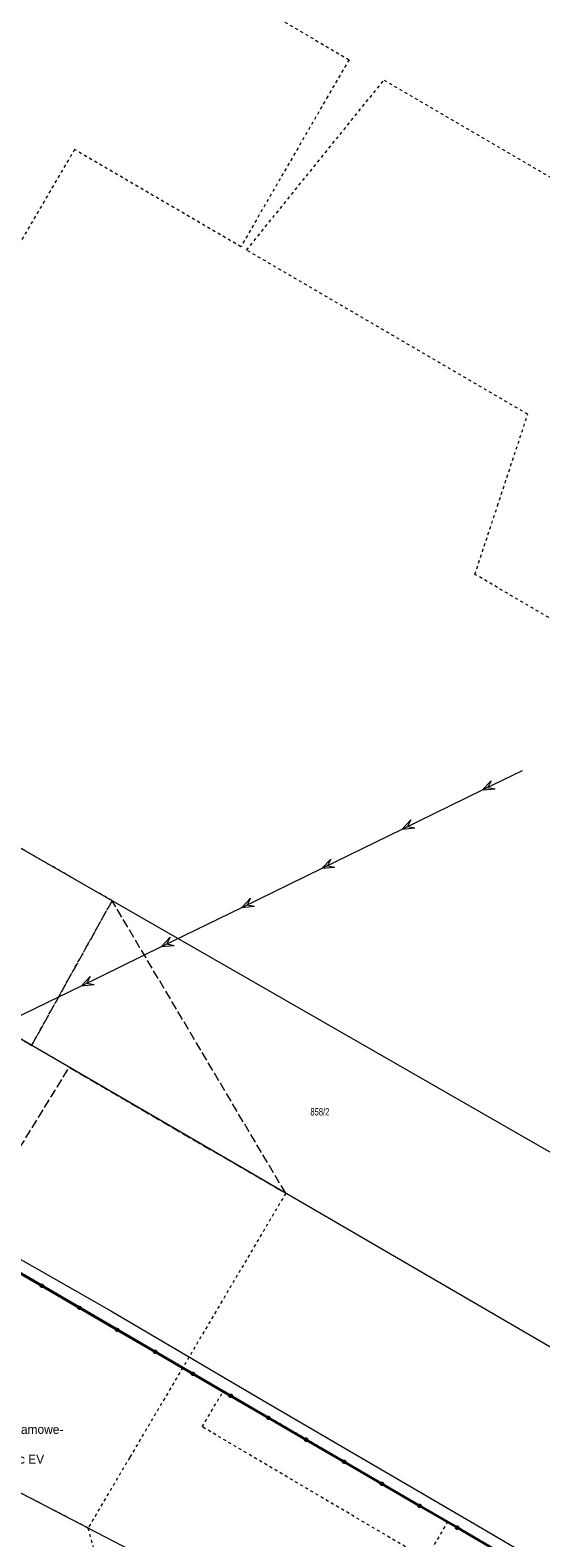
# Model space of a CAD drawing. Header units: millimetres. Extents: x 7509325 to 7510261, y 5702462 to 5703755.
# Tile 21 of 26: x 7509813 to 7509899, y 5702807 to 5703061. Entities that reach past the tile are written whole.
import ezdxf
from ezdxf import colors
from ezdxf.entities.mleader import LeaderData, LeaderLine
from ezdxf.enums import TextEntityAlignment as Align
from ezdxf.math import Vec2, Vec3

# ---------------------------------------------------------------- set-up
doc = ezdxf.new("R2010")
doc.units = ezdxf.units.MM
for name, pattern in [('4_SUEP_A', [0]), ('4_SUWP', [0]), ('GDE', [0]), ('GUK', [2, 1.5, -0.5]), ('GUZ', [1, 0.5, -0.5])]:
    doc.linetypes.add(name, pattern=pattern)
for name, color, linetype, lineweight in [('ANWIM_E_Urządzenia', 1, 'Continuous', 35), ('Dzialki', 7, 'GDE', 18), ('Numery_dzialek', 7, 'Continuous', 13), ('OTO_L_0', 7, 'Continuous', 35), ('SUEP_L_0', 1, '4_SUEP_A', 18), ('SUWP_L_0', 5, '4_SUWP', 18), ('Uzytki', 7, 'GUZ', 18)]:
    doc.layers.add(name, color=color, linetype=linetype, lineweight=lineweight)
doc.layers.add('Kontury', color=7, linetype='GUK', lineweight=18, true_color=0x008000)

msp = doc.modelspace()

# ---------------------------------------------------------------- linework, layer by layer
at = {"layer": 'Dzialki'}
for p, q in [((7509720.56, 5702975.58), (7510043.03, 5702790.43)), ((7509936.19, 5702818.72), (7509731.71, 5702937.72)), ((7509739.19, 5702894.19), (7509897.87, 5702801.7)), ((7509796.4, 5702822.78), (7509862.91, 5702788.31))]:
    msp.add_line(p, q, dxfattribs=at)
at = {"layer": 'Kontury'}
for p, q in [((7509813.71, 5702890), (7509772.68, 5702913.87)), ((7509827.24, 5702914.32), (7509813.71, 5702890)), ((7509856.41, 5702865.14), (7509827.24, 5702914.32)), ((7509802.27, 5702857.43), (7509820.04, 5702886.31)), ((7509820.04, 5702886.31), (7509856.41, 5702865.14))]:
    msp.add_line(p, q, dxfattribs=at)
at = {"layer": 'OTO_L_0'}
for p, q in [((7509809.07, 5702853.31), (7509815.42, 5702849.61)), ((7509815.42, 5702849.61), (7509821.77, 5702845.91)), ((7509821.77, 5702845.91), (7509828.11, 5702842.21)), ((7509828.11, 5702842.21), (7509834.46, 5702838.52)), ((7509834.46, 5702838.52), (7509840.81, 5702834.82)), ((7509840.81, 5702834.82), (7509847.16, 5702831.12)), ((7509847.16, 5702831.12), (7509853.51, 5702827.42)), ((7509853.51, 5702827.42), (7509859.86, 5702823.73)), ((7509859.86, 5702823.73), (7509866.21, 5702820.03)), ((7509866.21, 5702820.03), (7509872.56, 5702816.33)), ((7509872.56, 5702816.33), (7509878.9, 5702812.63)), ((7509878.9, 5702812.63), (7509885.25, 5702808.94)), ((7509885.25, 5702808.94), (7509891.6, 5702805.24))]:
    msp.add_line(p, q, dxfattribs=at)
for centre in [(7509815.42, 5702849.61), (7509821.77, 5702845.91), (7509828.11, 5702842.21), (7509834.46, 5702838.52), (7509840.81, 5702834.82), (7509847.16, 5702831.12), (7509853.51, 5702827.42), (7509859.86, 5702823.73), (7509866.21, 5702820.03), (7509872.56, 5702816.33), (7509878.9, 5702812.63), (7509885.25, 5702808.94)]:
    msp.add_circle(centre, 0.17, dxfattribs=at)
at = {"layer": 'SUEP_L_0', "linetype": '4_SUEP_A'}
for p, q in [((7509889.47, 5702932.94), (7509896.21, 5702936.22)), ((7509875.99, 5702926.36), (7509889.47, 5702932.94)), ((7509890.94, 5702934.49), (7509889.47, 5702932.94)), ((7509889.47, 5702932.94), (7509891.6, 5702933.14)), ((7509890.94, 5702934.49), (7509890.37, 5702933.37)), ((7509890.37, 5702933.37), (7509891.6, 5702933.14)), ((7509877.46, 5702927.91), (7509875.99, 5702926.36)), ((7509877.46, 5702927.91), (7509876.89, 5702926.79)), ((7509862.51, 5702919.78), (7509875.99, 5702926.36)), ((7509875.99, 5702926.36), (7509878.12, 5702926.56)), ((7509876.89, 5702926.79), (7509878.12, 5702926.56)), ((7509863.98, 5702921.33), (7509862.51, 5702919.78)), ((7509862.51, 5702919.78), (7509864.64, 5702919.98)), ((7509863.98, 5702921.33), (7509863.41, 5702920.21)), ((7509863.41, 5702920.21), (7509864.64, 5702919.98)), ((7509849.03, 5702913.2), (7509862.51, 5702919.78)), ((7509835.55, 5702906.62), (7509849.03, 5702913.2)), ((7509850.5, 5702914.75), (7509849.03, 5702913.2)), ((7509849.03, 5702913.2), (7509851.16, 5702913.4)), ((7509850.5, 5702914.75), (7509849.93, 5702913.63)), ((7509849.93, 5702913.63), (7509851.16, 5702913.4)), ((7509837.02, 5702908.17), (7509835.55, 5702906.62)), ((7509837.02, 5702908.17), (7509836.45, 5702907.05)), ((7509822.07, 5702900.04), (7509835.55, 5702906.62)), ((7509835.55, 5702906.62), (7509837.68, 5702906.82)), ((7509836.45, 5702907.05), (7509837.68, 5702906.82)), ((7509808.59, 5702893.46), (7509822.07, 5702900.04)), ((7509823.54, 5702901.59), (7509822.07, 5702900.04)), ((7509822.07, 5702900.04), (7509824.2, 5702900.24)), ((7509823.54, 5702901.59), (7509822.97, 5702900.48)), ((7509822.97, 5702900.48), (7509824.2, 5702900.24))]:
    msp.add_line(p, q, dxfattribs=at)
at = {"layer": 'SUWP_L_0', "linetype": '4_SUWP'}
for p, q in [((7509808.66, 5702855.87), (7509827.02, 5702845.36)), ((7509827.02, 5702845.36), (7509852.62, 5702830.29)), ((7509852.62, 5702830.29), (7509889.48, 5702808.82)), ((7509889.48, 5702808.82), (7509917.63, 5702792.3))]:
    msp.add_line(p, q, dxfattribs=at)
at = {"layer": 'Uzytki'}
for p, q in [((7509796.7, 5703096.83), (7509867.05, 5703055.69)), ((7509867.05, 5703055.69), (7509863.48, 5703049.53)), ((7509849.84, 5703023.69), (7509872.93, 5703052.27)), ((7509872.93, 5703052.27), (7509923.94, 5703022.43)), ((7509863.48, 5703049.53), (7509848.88, 5703024.25)), ((7509820.92, 5703040.59), (7509809.71, 5703021.42)), ((7509848.88, 5703024.25), (7509820.92, 5703040.59)), ((7509897.08, 5702996.08), (7509849.84, 5703023.69)), ((7509892.02, 5702980.72), (7509897.08, 5702996.08)), ((7509888.21, 5702969.18), (7509892.02, 5702980.72)), ((7509827.24, 5702914.32), (7509720.56, 5702975.58)), ((7509900.62, 5702961.92), (7509888.21, 5702969.18)), ((7509772.68, 5702913.87), (7509813.71, 5702890)), ((7509813.71, 5702890), (7509827.24, 5702914.32)), ((7509802.27, 5702857.43), (7509820.04, 5702886.31)), ((7509820.04, 5702886.31), (7509856.41, 5702865.14)), ((7509856.41, 5702865.14), (7509830.19, 5702820.73)), ((7509842.4, 5702825.88), (7509845.95, 5702831.96)), ((7509845.95, 5702831.96), (7509883.65, 5702809.99)), ((7509879.97, 5702803.7), (7509842.4, 5702825.88)), ((7509814.98, 5702813.15), (7509796.4, 5702822.78)), ((7509830.19, 5702820.73), (7509823.2, 5702808.89)), ((7509823.2, 5702808.89), (7509814.98, 5702813.15)), ((7509830.77, 5702782.37), (7509823.2, 5702808.89)), ((7509883.65, 5702809.99), (7509879.97, 5702803.7))]:
    msp.add_line(p, q, dxfattribs=at)

# ---------------------------------------------------------------- texts
at = {"layer": 'Numery_dzialek', "width": 0.7}
msp.add_text('858/2', height=1.25, dxfattribs=at).set_placement((7509860.56, 5702879.47), align=Align.TOP_LEFT)

# ---------------------------------------------------------------- next in the draw order: leaders
at = {"layer": 'ANWIM_E_Urządzenia', "color": 0, "linetype": 'Continuous', "lineweight": 0}
ml = msp.add_multileader_mtext('Standard', dxfattribs=at)
ml.set_content('w zakres prac dodatkowo wchodzi:\\P-demontaż istniejącego ogrodzenia\\P-demontaż istniejacych stelaży pod banery reklamowe-\\Pnalezy  uważać na ifrastrukturę podziemną\\P-wybrukowanie dojazdu do planowanych miejsc EV')
ml.set_leader_properties()
ml.build(insert=Vec2(0, 0))
ml.multileader.update_dxf_attribs({"has_text_frame": 1, "text_right_attachment_type": 6, "dogleg_length": 6.2, "arrow_head_size": 0.5, "scale": 0.5})
ctx = ml.context
ctx.base_point, ctx.scale, ctx.char_height, ctx.arrow_head_size, ctx.landing_gap_size, ctx.plane_origin = Vec3(7509770.24, 5702830.21), 0.5, 1.5, 0.5, 0.09, Vec3(7509765.5, 5702810.18)
ctx.right_attachment = 6
notes = []
notes.append((ctx, [(0, (1, 1, 0), (7509767.15, 5702830.21), (1, 0), 3.1, [(0, [(7509755.53, 5702822.57)], 0, [])])]))
ctx.mtext.insert, ctx.mtext.flow_direction = Vec3(7509770.33, 5702831.21), 5
ctx.mtext.has_bg_fill, ctx.mtext.bg_color, ctx.mtext.bg_scale_factor, ctx.mtext.bg_transparency, ctx.mtext.use_window_bg_color = 1, -1023410167, 1.5, 0, 1
for ctx, leaders in notes:
    for number, flags, end, landing, length, lines in leaders:
        leader = LeaderData()
        leader.index, (leader.has_last_leader_line, leader.has_dogleg_vector, leader.attachment_direction) = number, flags
        leader.last_leader_point, leader.dogleg_vector, leader.dogleg_length = Vec3(end), Vec3(landing), length
        for number, points, colour, breaks in lines:
            line = LeaderLine()
            line.index, line.vertices, line.color, line.breaks = number, Vec3.list(points), colors.encode_raw_color(colour), breaks
            leader.lines.append(line)
        ctx.leaders.append(leader)

doc.saveas('drawing.dxf')
